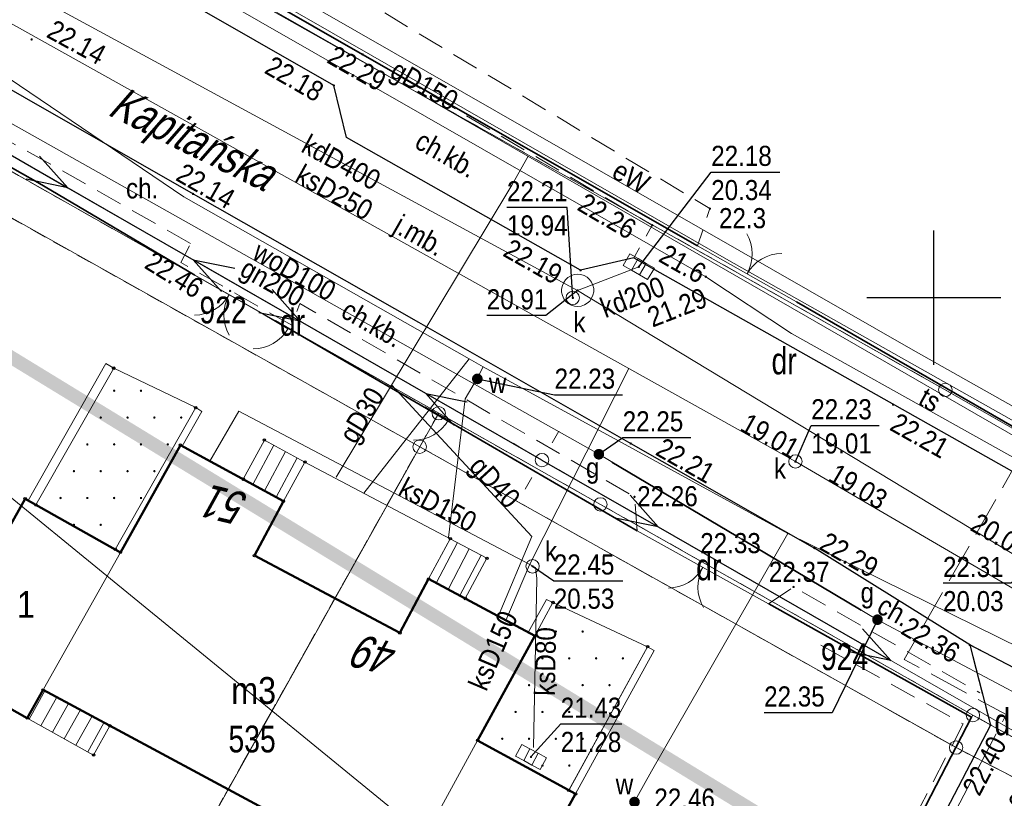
# Model space of a CAD drawing. Header units: metres. Extents: x 6530877 to 6534102, y 6042175 to 6045327.
# Tile 10 of 76: x 6532916 to 6532953, y 6043981 to 6044010. Entities that reach past the tile are written whole.
import ezdxf
from ezdxf.enums import TextEntityAlignment as Align

# ---------------------------------------------------------------- set-up
doc = ezdxf.new("R2010")
doc.units = ezdxf.units.M
doc.header["$MEASUREMENT"] = 0
for name, pattern in [('1.0_0.5', [1.5, 1, -0.5]), ('1.5_0.5', [2, 1.5, -0.5]), ('219-500', [0]), ('egug-500', [1, 0.5, -0.5]), ('otob_500', [0]), ('otof_500', [0]), ('suep_nn_500', [0]), ('suep_wn_500', [0])]:
    doc.linetypes.add(name, pattern=pattern)
doc.layers.get('0').update_dxf_attribs({"color": 2, "linetype": 'CONTINUOUS', "lineweight": 5})
for name, color, linetype in [('202-punkt graniczny', 7, 'CONTINUOUS'), ('210-oznaczenie konturu użytku gruntowego', 7, 'CONTINUOUS'), ('211-numer działki ewidencyjnej', 7, 'CONTINUOUS'), ('218-kontur użytku gruntowego', 7, 'CONTINUOUS'), ('219-działka ewidencyjna', 7, 'CONTINUOUS'), ('238-Punkt adresowy budynku', 7, 'CONTINUOUS'), ('312-budynek ewidencyjny', 7, 'CONTINUOUS'), ('312-oznaczenie budynku ewidencyjnego', 7, 'CONTINUOUS'), ('312-oznaczenie budynku ewidencyjnego-Atr117', 7, 'CONTINUOUS'), ('312-oznaczenie budynku ewidencyjnego-Atr1200', 7, 'CONTINUOUS'), ('320-blok - kondygnacja nadziemna', 7, 'CONTINUOUS'), ('352-schody', 7, 'CONTINUOUS'), ('994-Nazwa ulicy', 7, 'CONTINUOUS'), ('brama', 7, 'CONTINUOUS'), ('chodnik', 7, 'CONTINUOUS'), ('chodnik-Atr17', 7, 'CONTINUOUS'), ('furtka', 7, 'CONTINUOUS'), ('inny obiekt trwale związany z budynkiem (powierzchnia)', 7, 'CONTINUOUS'), ('inny obiekt zagospodarowania terenu', 7, 'CONTINUOUS'), ('jezdnia', 7, 'CONTINUOUS'), ('jezdnia-Atr17', 7, 'CONTINUOUS'), ('komora podziemna', 7, 'CONTINUOUS'), ('kratka ściekowa', 7, 'CONTINUOUS'), ('krawężnik', 7, 'CONTINUOUS'), ('latarnia', 7, 'CONTINUOUS'), ('obudowa ochronna przewodu', 7, 'CONTINUOUS'), ('ogrodzenie trwałe', 7, 'CONTINUOUS'), ('pikieta naturalna', 7, 'CONTINUOUS'), ('pikieta naturalna-Atr2', 7, 'CONTINUOUS'), ('pikieta sztuczna', 7, 'CONTINUOUS'), ('pikieta sztuczna-Atr2', 7, 'CONTINUOUS'), ('przewód ciepłowniczy - ob. projektowany', 7, 'CONTINUOUS'), ('przewód elektroenergetyczny niskiego napięcia', 7, 'CONTINUOUS'), ('przewód elektroenergetyczny podziemny', 7, 'CONTINUOUS'), ('przewód elektroenergetyczny podziemny-Atr1', 7, 'CONTINUOUS'), ('przewód elektroenergetyczny wysokiego napięcia', 7, 'CONTINUOUS'), ('przewód gazowy', 7, 'CONTINUOUS'), ('przewód gazowy-Atr1', 7, 'CONTINUOUS'), ('przewód kanalizacyjny', 7, 'CONTINUOUS'), ('przewód kanalizacyjny-Atr1', 7, 'CONTINUOUS'), ('przewód telekomunikacyjny podziemny', 7, 'CONTINUOUS'), ('przewód telekomunikacyjny podziemny-Atr1', 7, 'CONTINUOUS'), ('przewód wodociągowy', 7, 'CONTINUOUS'), ('przewód wodociągowy-Atr1', 7, 'CONTINUOUS'), ('Punkt budynku', 7, 'CONTINUOUS'), ('rzędna', 7, 'CONTINUOUS'), ('rzędna-Atr2', 7, 'CONTINUOUS'), ('rzędna-Atr3', 7, 'CONTINUOUS'), ('słup przewodów napowietrznych', 7, 'CONTINUOUS'), ('wjazd do podziemia', 7, 'CONTINUOUS'), ('Wstawianie ramki sekcyjnej z opisem', 7, 'CONTINUOUS'), ('właz do komory lub kanału - okrągły', 7, 'CONTINUOUS'), ('właz do komory lub kanału - okrągły-Atr17', 7, 'CONTINUOUS'), ('zadrzewienie  zakrzewienie', 7, 'CONTINUOUS'), ('Zakres', 7, 'CONTINUOUS'), ('zasuwa lub zawór', 7, 'CONTINUOUS'), ('zasuwa lub zawór-Atr17', 7, 'CONTINUOUS'), ('ściana oporowa (poligon)', 7, 'CONTINUOUS')]:
    doc.layers.add(name, color=color, linetype=linetype)
doc.styles.get("Standard").update_dxf_attribs({"font": 'Working1250', "width": 0.75})
doc.linetypes.add('902-500', pattern='A,3.75,0,[1,ksztalty.shx,S=0.5,R=0,X=0,Y=0],3.75', length=7.5)

# ---------------------------------------------------------------- blocks, each defined once
blk = doc.blocks.new('PW02')
at = {"linetype": 'Continuous', "lineweight": 13}
h = blk.add_hatch(color=0, dxfattribs=at)
edge = h.paths.add_edge_path()
edge.add_arc((0, 0), 0.045, 0, 360)
blk = doc.blocks.new('PUNKTBUD')
at = {"color": 0}
blk.add_circle((0, 0), 0.045, dxfattribs=at)
blk = doc.blocks.new('202')
at = {"color": 0, "linetype": 'Continuous', "lineweight": 0}
blk.add_circle((0, 0), 0.25, dxfattribs=at)
blk = doc.blocks.new('PW01')
at = {"linetype": 'Continuous', "lineweight": 13}
h = blk.add_hatch(color=0, dxfattribs=at)
edge = h.paths.add_edge_path()
edge.add_arc((0, 0), 0.045, 0, 360)
blk = doc.blocks.new('US25')
at = {"linetype": 'Continuous', "lineweight": 0}
h = blk.add_hatch(color=0, dxfattribs=at)
edge = h.paths.add_edge_path()
edge.add_arc((0, 0), 0.2, 0, 360)
blk = doc.blocks.new('US15')
at = {"color": 0, "linetype": 'Continuous', "lineweight": 13}
blk.add_circle((0, 0), 0.25, dxfattribs=at)
blk = doc.blocks.new('US22')
at = {"color": 0, "linetype": 'Continuous', "lineweight": 13}
blk.add_circle((0, 0), 0.25, dxfattribs=at)
blk = doc.blocks.new('OK02')
at = {"color": 0, "linetype": 'Continuous', "lineweight": 0}
for centre, start, end in [((-1.5, 0), 0, 60), ((1.5, 0), 120, 180)]:
    blk.add_arc(centre, 1.5, start, end, dxfattribs=at)
blk = doc.blocks.new('US05')
at = {"color": 0, "linetype": 'Continuous', "lineweight": 13}
for p, q in [((-0.525, -0.25), (-0.525, 0.25)), ((-0.525, 0.25), (-0.175, 0.25)), ((-0.175, -0.25), (-0.175, 0.25)), ((-0.175, 0.25), (0.175, 0.25)), ((0.175, -0.25), (0.175, 0.25)), ((0.175, 0.25), (0.525, 0.25)), ((0.525, -0.25), (0.525, 0.25)), ((-0.525, -0.25), (-0.175, -0.25)), ((-0.175, -0.25), (0.175, -0.25)), ((0.175, -0.25), (0.525, -0.25))]:
    blk.add_line(p, q, dxfattribs=at)
blk = doc.blocks.new('SUEP1')
at = {"color": 0, "linetype": 'Continuous'}
for p, q in [((5, 0), (3.5, 0.5)), ((15, 0), (13.5, 0.5)), ((0, 0), (5, 0)), ((5, 0), (3.5, -0.5)), ((5, 0), (15, 0)), ((15, 0), (13.5, -0.5))]:
    blk.add_line(p, q, dxfattribs=at)
blk = doc.blocks.new('SM01')
at = {"color": 0, "linetype": 'Continuous', "lineweight": 13}
for p, q in [((-0.53, 0.531), (-0.883, 0.884)), ((0.531, 0.531), (0.884, 0.884)), ((-0.53, -0.53), (-0.883, -0.883)), ((0.531, -0.53), (0.884, -0.883))]:
    blk.add_line(p, q, dxfattribs=at)
blk.add_circle((0, 0), 0.25, dxfattribs=at)
blk = doc.blocks.new('OK04')
at = {"color": 0, "linetype": 'Continuous', "lineweight": 0}
blk.add_arc((1.5, 0.001), 1.5, 120, 180, dxfattribs=at)
blk = doc.blocks.new('RAMKA500K')
at = {"color": 0}
for p, q in [((147.5, 250), (152.5, 250)), ((150, 247.5), (150, 250)), ((150, 0), (150, 2.5)), ((147.5, 0), (152.5, 0))]:
    blk.add_line(p, q, dxfattribs=at)

msp = doc.modelspace()

# ---------------------------------------------------------------- linework, layer by layer
at = {"layer": '218-kontur użytku gruntowego', "color": 3, "linetype": 'egug-500', "lineweight": 18, "flags": 128}
for points in [[(6532924.78, 6044011.01), (6532950.43, 6043996.56)], [(6532950.43, 6043996.56), (6532924.78, 6044011.01)], [(6532931.54, 6043995.69), (6532915.63, 6044004.69)], [(6532915.63, 6044004.69), (6532931.54, 6043995.69)], [(6532930.83, 6043994.44), (6532913.69, 6044004.04)], [(6532913.69, 6044004.04), (6532930.83, 6043994.44)], [(6532950.43, 6043996.56), (6532974.24, 6043982.95)], [(6532974.24, 6043982.95), (6532950.43, 6043996.56)], [(6532930.83, 6043994.44), (6532931.54, 6043995.69)], [(6532931.54, 6043995.69), (6532930.83, 6043994.44)], [(6532937.57, 6043992.29), (6532931.54, 6043995.69)], [(6532931.54, 6043995.69), (6532937.57, 6043992.29)], [(6532914.76, 6043965.71), (6532930.83, 6043994.44)], [(6532930.83, 6043994.44), (6532914.76, 6043965.71)], [(6532950.83, 6043983.22), (6532930.83, 6043994.44)], [(6532930.83, 6043994.44), (6532950.83, 6043983.22)], [(6532951.46, 6043984.43), (6532937.57, 6043992.29)], [(6532937.57, 6043992.29), (6532951.46, 6043984.43)], [(6532950.83, 6043983.22), (6532951.46, 6043984.43)], [(6532951.46, 6043984.43), (6532950.83, 6043983.22)], [(6532954.92, 6043982.52), (6532951.46, 6043984.43)], [(6532951.46, 6043984.43), (6532954.92, 6043982.52)], [(6532936.13, 6043954.97), (6532950.83, 6043983.22)], [(6532950.83, 6043983.22), (6532936.13, 6043954.97)], [(6532954.31, 6043981.42), (6532950.83, 6043983.22)], [(6532950.83, 6043983.22), (6532954.31, 6043981.42)]]:
    msp.add_lwpolyline(points, dxfattribs=at)
at = {"layer": '219-działka ewidencyjna', "color": 3, "linetype": '219-500', "lineweight": 18, "flags": 128}
for points in [[(6532924.78, 6044011.01), (6532950.43, 6043996.56)], [(6532915.63, 6044004.69), (6532931.54, 6043995.69)], [(6532913.69, 6044004.04), (6532930.83, 6043994.44)], [(6532950.43, 6043996.56), (6532974.24, 6043982.95)], [(6532930.83, 6043994.44), (6532931.54, 6043995.69)], [(6532931.54, 6043995.69), (6532937.57, 6043992.29)], [(6532914.76, 6043965.71), (6532930.83, 6043994.44)], [(6532930.83, 6043994.44), (6532950.83, 6043983.22)], [(6532937.57, 6043992.29), (6532951.46, 6043984.43)], [(6532950.83, 6043983.22), (6532951.46, 6043984.43)], [(6532951.46, 6043984.43), (6532954.92, 6043982.52)], [(6532936.13, 6043954.97), (6532950.83, 6043983.22)], [(6532950.83, 6043983.22), (6532954.31, 6043981.42)]]:
    msp.add_lwpolyline(points, dxfattribs=at)
at = {"layer": '312-budynek ewidencyjny', "color": 7, "linetype": 'Continuous', "lineweight": 50, "flags": 128}
for points in [[(6532919.67, 6043990.5), (6532921.91, 6043994.5)], [(6532921.91, 6043994.5), (6532925.75, 6043992.41)], [(6532912.65, 6043986.32), (6532916.12, 6043992.5)], [(6532916.12, 6043992.5), (6532919.67, 6043990.5)], [(6532925.75, 6043992.41), (6532924.67, 6043990.38)], [(6532924.67, 6043990.38), (6532930.09, 6043987.5)], [(6532930.09, 6043987.5), (6532931.16, 6043989.51)], [(6532931.16, 6043989.51), (6532935.12, 6043987.39)], [(6532935.12, 6043987.39), (6532932.99, 6043983.49)], [(6532916.2, 6043984.32), (6532912.65, 6043986.32)], [(6532916.79, 6043985.37), (6532916.2, 6043984.32)], [(6532930.1, 6043978.21), (6532916.79, 6043985.37)], [(6532932.99, 6043983.49), (6532936.64, 6043981.49)], [(6532936.64, 6043981.49), (6532933.2, 6043975.2)]]:
    msp.add_lwpolyline(points, dxfattribs=at)
at = {"layer": '320-blok - kondygnacja nadziemna', "color": 7, "linetype": 'Continuous', "lineweight": 18, "flags": 128}
for points in [[(6532919.67, 6043990.5), (6532916.12, 6043992.5), (6532912.65, 6043986.32), (6532916.2, 6043984.32)], [(6532932.99, 6043983.49), (6532929.55, 6043977.19), (6532933.2, 6043975.2), (6532936.64, 6043981.49)]]:
    msp.add_lwpolyline(points, close=True, dxfattribs=at)
at = {"layer": '352-schody', "color": 7, "linetype": 'Continuous', "lineweight": 18, "flags": 128}
for points in [[(6532925.75, 6043992.41), (6532926.55, 6043993.87), (6532925.04, 6043994.69), (6532924.25, 6043993.23)], [(6532925.75, 6043992.41), (6532926.55, 6043993.87), (6532925.04, 6043994.69), (6532924.25, 6043993.23)], [(6532931.16, 6043989.51), (6532932.53, 6043988.78), (6532933.34, 6043990.28), (6532931.97, 6043991.01)], [(6532931.16, 6043989.51), (6532932.53, 6043988.78), (6532933.34, 6043990.28), (6532931.97, 6043991.01)], [(6532916.79, 6043985.37), (6532916.2, 6043984.32), (6532918.67, 6043982.94), (6532919.28, 6043984.03)], [(6532916.79, 6043985.37), (6532916.2, 6043984.32), (6532918.67, 6043982.94), (6532919.28, 6043984.03)]]:
    msp.add_lwpolyline(points, close=True, dxfattribs=at)
for points in [[(6532925.386, 6043994.502), (6532924.603, 6043993.037)], [(6532925.825, 6043994.264), (6532925.041, 6043992.797)], [(6532926.265, 6043994.025), (6532925.48, 6043992.558)], [(6532931.449, 6043989.356), (6532932.235, 6043990.869)], [(6532931.89, 6043989.121), (6532932.676, 6043990.634)], [(6532932.331, 6043988.886), (6532933.118, 6043990.398)], [(6532916.857, 6043985.334), (6532916.269, 6043984.281)], [(6532917.298, 6043985.097), (6532916.706, 6043984.037)], [(6532917.738, 6043984.86), (6532917.142, 6043983.794)], [(6532918.178, 6043984.623), (6532917.579, 6043983.55)], [(6532918.619, 6043984.386), (6532918.015, 6043983.306)], [(6532919.059, 6043984.149), (6532918.452, 6043983.062)]]:
    msp.add_lwpolyline(points, dxfattribs=at)
at = {"layer": 'brama', "color": 7, "linetype": 'otob_500', "lineweight": 18, "flags": 128}
for points in [[(6532941.19, 6044001.93), (6532944.88, 6043999.84)], [(6532924.99, 6043999.38), (6532922.46, 6044000.83)], [(6532943.84, 6043988.58), (6532938.94, 6043991.3)]]:
    msp.add_lwpolyline(points, dxfattribs=at)
at = {"layer": 'chodnik', "color": 7, "linetype": '1.0_0.5', "lineweight": 18, "flags": 128}
for points in [[(6532927.63, 6044007.91), (6532913.04, 6044016.26), (6532911.76, 6044017.02), (6532910.62, 6044018), (6532909.68, 6044019.13), (6532909.03, 6044020.63), (6532908.74, 6044022.09), (6532908.7, 6044023.84), (6532909.26, 6044029.7), (6532910.1, 6044038.12), (6532911.12, 6044046.48), (6532912.64, 6044055.38), (6532913.25, 6044058.21), (6532915.08, 6044057.86), (6532917.31, 6044067.46), (6532921.1, 6044083.29), (6532925.62, 6044099.01), (6532923.83, 6044099.52), (6532925.43, 6044105.51), (6532929.7, 6044120.84), (6532931.91, 6044128.8)], [(6532927.63, 6044007.91), (6532928.1, 6044005.97), (6532936.83, 6044001.02), (6532938.82, 6044001.49), (6532939.5, 6044002.7), (6532928.7, 6044009.07), (6532916.26, 6044016.2)], [(6532922.29, 6044002.02), (6532917.07, 6044004.98), (6532910.8, 6044008.41), (6532910.65, 6044008.43), (6532910.43, 6044008.42), (6532910.25, 6044008.4), (6532910.1, 6044008.29), (6532909.81, 6044007.99), (6532909.55, 6044007.7), (6532909.34, 6044007.45), (6532909.05, 6044007.07), (6532908.84, 6044006.78), (6532908.61, 6044006.44), (6532908.44, 6044006.16), (6532908.23, 6044005.8), (6532908.09, 6044005.54), (6532907.93, 6044005.22), (6532907.77, 6044004.86), (6532907.69, 6044004.67)], [(6532938.94, 6043991.3), (6532938.84, 6043992.57), (6532926.36, 6043999.78), (6532926.06, 6043998.97), (6532921.93, 6044001.31), (6532922.29, 6044002.02)], [(6532943.84, 6043988.58), (6532944.77, 6043989.21), (6532951.72, 6043985.26)]]:
    msp.add_lwpolyline(points, dxfattribs=at)
at = {"layer": 'furtka', "color": 7, "linetype": 'otof_500', "lineweight": 18, "flags": 128}
for points in [[(6532925.92, 6043998.84), (6532924.99, 6043999.38)], [(6532931.9, 6043995.44), (6532931.04, 6043995.93)]]:
    msp.add_lwpolyline(points, dxfattribs=at)
at = {"layer": 'inny obiekt trwale związany z budynkiem (powierzchnia)', "color": 7, "linetype": 'Continuous', "lineweight": 18, "flags": 128}
msp.add_lwpolyline([(6532926.55, 6043993.87), (6532931.97, 6043991.01), (6532931.16, 6043989.51), (6532930.09, 6043987.5), (6532924.67, 6043990.38), (6532925.75, 6043992.41)], close=True, dxfattribs=at)
at = {"layer": 'inny obiekt zagospodarowania terenu', "color": 7, "linetype": '1.0_0.5', "lineweight": 18, "flags": 128}
msp.add_lwpolyline([(6532936.12, 6043955.34), (6532951.1, 6043984.1), (6532945.44, 6043987.23)], dxfattribs=at)
at = {"layer": 'jezdnia', "color": 7, "linetype": '1.5_0.5', "lineweight": 18, "flags": 128}
msp.add_lwpolyline([(6532905.85, 6044006.21), (6532907.04, 6044008.64), (6532907.59, 6044009.35), (6532908.48, 6044009.94), (6532909.73, 6044010.22), (6532911.26, 6044010.02), (6532912.87, 6044009.31), (6532922.38, 6044003.87), (6532930.78, 6043999.09), (6532938.7, 6043994.56), (6532945.55, 6043990.66)], dxfattribs=at)
msp.add_lwpolyline([(6532936.75, 6043954.81), (6532936.13, 6043953.69), (6532935.38, 6043952.3), (6532934.36, 6043950.46), (6532926.22, 6043935.52), (6532924.55, 6043932.44), (6532922.41, 6043928.33), (6532914.6, 6043913.08), (6532906.08, 6043896.58), (6532903.74, 6043895.6), (6532909.04, 6043892.93), (6532908.56, 6043895.04), (6532915.05, 6043907.66), (6532917.18, 6043912.04), (6532917.6, 6043912.86), (6532919.18, 6043915.94), (6532921.53, 6043920.5), (6532922.64, 6043922.67), (6532924.73, 6043926.73), (6532926.96, 6043931.06), (6532928.69, 6043934.23), (6532938.69, 6043952.43), (6532939.07, 6043953.16), (6532940.52, 6043955.86), (6532947.18, 6043968.59), (6532954.56, 6043982.73), (6532957.51, 6043983.83), (6532951.34, 6043987.05), (6532952.11, 6043984.06), (6532944.76, 6043969.95), (6532938, 6043957.1)], close=True, dxfattribs=at)
at = {"layer": 'komora podziemna', "color": 34, "linetype": 'Continuous', "lineweight": 18, "flags": 128}
msp.add_lwpolyline([(6532936.28, 6043999.86), (6532936.2, 6043999.96), (6532936.15, 6044000.08), (6532936.12, 6044000.2), (6532936.12, 6044000.32), (6532936.15, 6044000.45), (6532936.2, 6044000.56), (6532936.27, 6044000.67), (6532936.36, 6044000.75), (6532936.47, 6044000.81), (6532936.59, 6044000.86), (6532936.71, 6044000.87), (6532936.84, 6044000.86), (6532936.96, 6044000.82), (6532937.07, 6044000.76), (6532937.16, 6044000.68), (6532937.24, 6044000.58), (6532937.29, 6044000.46), (6532937.32, 6044000.34), (6532937.32, 6044000.22), (6532937.29, 6044000.09), (6532937.24, 6043999.98), (6532937.17, 6043999.87), (6532937.08, 6043999.79), (6532936.97, 6043999.73), (6532936.85, 6043999.68), (6532936.73, 6043999.67), (6532936.6, 6043999.68), (6532936.48, 6043999.72), (6532936.37, 6043999.78)], close=True, dxfattribs=at)
at = {"layer": 'krawężnik', "color": 7, "linetype": 'Continuous', "lineweight": 25, "flags": 128}
for points in [[(6532927.63, 6044007.91), (6532913.04, 6044016.26)], [(6532905.85, 6044006.21), (6532907.04, 6044008.64), (6532907.59, 6044009.35), (6532908.48, 6044009.94), (6532909.73, 6044010.22), (6532911.26, 6044010.02), (6532912.87, 6044009.31), (6532922.38, 6044003.87), (6532930.78, 6043999.09), (6532938.7, 6043994.56), (6532945.55, 6043990.66)], [(6532938.82, 6044001.49), (6532936.83, 6044001.02), (6532928.1, 6044005.97), (6532927.63, 6044007.91)], [(6532938.82, 6044001.49), (6532955.23, 6043992.22), (6532963.01, 6043987.83)], [(6533025.29, 6043980.67), (6533009.02, 6043977.03), (6533002.69, 6043975.73), (6532999.45, 6043975.19), (6532994.85, 6043974.63), (6532990.45, 6043974.36), (6532985.89, 6043974.33), (6532983.68, 6043974.37), (6532980.67, 6043974.55), (6532977.37, 6043975.11), (6532973.22, 6043976.25), (6532969.1, 6043977.79), (6532964.37, 6043980.1), (6532957.51, 6043983.83), (6532951.34, 6043987.05), (6532945.55, 6043990.66)], [(6532924.73, 6043926.73), (6532926.96, 6043931.06), (6532928.69, 6043934.23), (6532938.69, 6043952.43), (6532939.07, 6043953.16), (6532940.52, 6043955.86), (6532947.18, 6043968.59), (6532954.56, 6043982.73), (6532957.51, 6043983.83), (6532951.34, 6043987.05), (6532952.11, 6043984.06), (6532944.76, 6043969.95), (6532938, 6043957.1), (6532936.75, 6043954.81), (6532936.13, 6043953.69), (6532935.38, 6043952.3), (6532934.36, 6043950.46), (6532926.22, 6043935.52), (6532924.55, 6043932.44), (6532922.41, 6043928.33)]]:
    msp.add_lwpolyline(points, dxfattribs=at)
at = {"layer": 'obudowa ochronna przewodu', "color": 7, "linetype": 'Continuous', "lineweight": 35, "flags": 128}
for points in [[(6532938, 6043993.87), (6532942.63, 6043991.12)], [(6532942.84, 6043990.99), (6532947.29, 6043988.35)]]:
    msp.add_lwpolyline(points, dxfattribs=at)
at = {"layer": 'ogrodzenie trwałe', "color": 7, "linetype": '902-500', "lineweight": 35, "flags": 128}
for points in [[(6532927.15, 6044096.64), (6532926.39, 6044093.39), (6532921.56, 6044076.18), (6532918.02, 6044063.47), (6532913.21, 6044046.26), (6532912.27, 6044034.35), (6532911.4, 6044023.34), (6532912.05, 6044021.89), (6532916.26, 6044016.2), (6532928.7, 6044009.07), (6532941.19, 6044001.93)], [(6532916.59, 6044004.3), (6532912.32, 6044006.71), (6532909.42, 6044006.2), (6532895.05, 6043975.54), (6532902.4, 6043972.03)], [(6532916.59, 6044004.3), (6532922.44, 6044000.84)], [(6532974.3, 6043983), (6532963.4, 6043989.17), (6532944.88, 6043999.84)], [(6532938.94, 6043991.3), (6532925.45, 6043999.14)], [(6532943.85, 6043988.58), (6532951.41, 6043984.35), (6532936.29, 6043955.12), (6532902.4, 6043972.03)]]:
    msp.add_lwpolyline(points, dxfattribs=at)
at = {"layer": 'przewód ciepłowniczy - ob. projektowany', "color": 212, "linetype": '1.5_0.5', "lineweight": 18, "flags": 128}
msp.add_lwpolyline([(6533034.26, 6044093.78), (6533035.75, 6044096.13), (6533039.09, 6044093.93), (6533036.62, 6044090.04), (6533030.99, 6044081.1), (6533025.14, 6044084.81), (6533001.65, 6044048.03), (6532999.26, 6044049.54), (6532997.65, 6044047), (6533000.36, 6044045.25), (6532983.91, 6044019.4), (6532981.36, 6044021.03), (6532963.15, 6043992.64), (6532959.4, 6043995), (6532955.13, 6043997.41), (6532948.9, 6043986.51), (6532952.7, 6043984.45), (6532935.18, 6043951.11), (6532928.34, 6043938.1), (6532930.6, 6043936.93), (6532929.54, 6043934.88), (6532927.29, 6043936.02), (6532906.92, 6043897.01), (6532909.21, 6043895.77), (6532902.51, 6043882.97), (6532891.77, 6043888.56)], dxfattribs=at)
at = {"layer": 'przewód elektroenergetyczny niskiego napięcia', "color": 1, "linetype": 'suep_nn_500', "lineweight": 18, "flags": 128}
for points in [[(6532913.37, 6044006.59), (6532935.39, 6043993.94)], [(6532935.39, 6043993.94), (6532968.26, 6043975.07)]]:
    msp.add_lwpolyline(points, dxfattribs=at)
at = {"layer": 'przewód elektroenergetyczny podziemny', "color": 1, "linetype": 'Continuous', "lineweight": 18, "flags": 128}
msp.add_lwpolyline([(6533064.93, 6043998.88), (6533062.1, 6043998.18), (6533057.6, 6043996.76), (6533054.46, 6043996.16), (6533044.46, 6043994.37), (6533040.94, 6043994.09), (6533036.03, 6043992.43), (6533029.73, 6043990.6), (6533018.69, 6043987.97), (6533005.2, 6043984.48), (6533000.3, 6043983.67), (6532994.74, 6043983.14), (6532985.54, 6043982.32), (6532977.89, 6043983.45), (6532970.76, 6043985.91), (6532949.14, 6043998.09), (6532922.08, 6044013.61), (6532913.9, 6044018.58), (6532913.5, 6044020.2), (6532913.52, 6044020.4)], dxfattribs=at)
at = {"layer": 'przewód elektroenergetyczny wysokiego napięcia', "color": 1, "linetype": 'suep_wn_500', "lineweight": 18, "flags": 128}
msp.add_lwpolyline([(6533078.14, 6043859.67), (6532791.81, 6044093.74)], dxfattribs=at)
at = {"layer": 'przewód gazowy', "color": 52, "linetype": 'Continuous', "lineweight": 18, "flags": 128}
for points in [[(6532908.53, 6044020.43), (6532916.09, 6044016.03), (6532931.38, 6044007.28), (6532945.21, 6043999.32), (6532962.84, 6043989.17), (6532969.07, 6043985.62)], [(6532904.66, 6044003.4), (6532909.2, 6044007.27), (6532911.34, 6044008.89), (6532937.51, 6043994.16), (6532947.9, 6043987.99), (6532957.73, 6043982.76), (6532960.42, 6043980.98), (6532969.12, 6043977.17), (6532978.94, 6043973.69), (6532979.22, 6043973.57), (6532986.97, 6043973.53), (6532987.72, 6043973.57), (6533003.24, 6043975.47), (6533007.89, 6043975.29), (6533008.18, 6043975.2), (6533012.43, 6043976.21), (6533022.75, 6043978.22), (6533027.06, 6043978.37), (6533037, 6043980.4)], [(6532934.87, 6044005.27), (6532934.27, 6044004.19), (6532927.71, 6043993.3)], [(6532933.76, 6043988.11), (6532935.01, 6043991.09), (6532929.78, 6043996.75)]]:
    msp.add_lwpolyline(points, dxfattribs=at)
at = {"layer": 'przewód kanalizacyjny', "color": 34, "linetype": 'Continuous', "lineweight": 18, "flags": 128}
for points in [[(6532910.08, 6044014.9), (6532913.7, 6044012.79), (6532914.2, 6044012.51), (6532915.04, 6044012.03), (6532936.72, 6044000.27), (6532953.81, 6043989.92)], [(6532938.63, 6043997.36), (6532907.82, 6044014.58)], [(6532936.72, 6044000.27), (6532939, 6044001.15)], [(6532938.63, 6043997.36), (6532934.92, 6043990.04)], [(6532944.84, 6043993.89), (6532938.63, 6043997.36)], [(6532923.01, 6043993.9), (6532924.09, 6043995.77), (6532935.15, 6043989.93)], [(6532955.96, 6043987.4), (6532944.84, 6043993.89)], [(6532934.92, 6043990.04), (6532934.04, 6043987.96)], [(6532935.15, 6043989.93), (6532935.2, 6043989.52), (6532935.08, 6043983.22)]]:
    msp.add_lwpolyline(points, dxfattribs=at)
at = {"layer": 'przewód telekomunikacyjny podziemny', "color": 30, "linetype": 'Continuous', "lineweight": 18, "flags": 128}
for points in [[(6533022.06, 6043989.6), (6533018.06, 6043988.29), (6533015.01, 6043987.24), (6533009.51, 6043985.46), (6533005.99, 6043984.2), (6533003.74, 6043983.46), (6533002.77, 6043983.07), (6532997.99, 6043982.58), (6532993.88, 6043982.24), (6532990.07, 6043981.88), (6532985.38, 6043982.2), (6532981, 6043982.61), (6532977.48, 6043983.13), (6532972.74, 6043984.37), (6532971.84, 6043984.77), (6532942.36, 6044001.38), (6532929, 6044009.05), (6532920.36, 6044014.01), (6532915.56, 6044016.88), (6532913.56, 6044018.1), (6532913.16, 6044018.76), (6532913.1, 6044019.17), (6532913.16, 6044019.68)], [(6532914.21, 6044017.67), (6532915.32, 6044015.9), (6532917.08, 6044014.78), (6532924.82, 6044010.32), (6532941.5, 6044000.78), (6532944.69, 6043998.66), (6532957.6, 6043991.45), (6532958.38, 6043991.37)]]:
    msp.add_lwpolyline(points, dxfattribs=at)
at = {"layer": 'przewód wodociągowy', "color": 5, "linetype": 'Continuous', "lineweight": 18, "flags": 128}
for points in [[(6532911.69, 6044010.76), (6532922.04, 6044003.76), (6532932.67, 6043997.72)], [(6532932.67, 6043997.72), (6532928.75, 6043992.71)], [(6532932.67, 6043997.72), (6532933.2, 6043997.42)], [(6532933.2, 6043997.42), (6532932.99, 6043997.01), (6532932.53, 6043996.23), (6532931.9, 6043991.05)], [(6532933.2, 6043997.42), (6532944.56, 6043991.21)], [(6532910.65, 6043927.09), (6532912.47, 6043930.69), (6532916.98, 6043940.46), (6532925.34, 6043955.99), (6532926.01, 6043957.3), (6532936.18, 6043976.44), (6532939.47, 6043982.34), (6532944.56, 6043991.21)], [(6532944.56, 6043991.21), (6532963.75, 6043981.74), (6532973.65, 6043977), (6532987.38, 6043972.04), (6533019.51, 6043978.92), (6533018.38, 6043983.9), (6533017.77, 6043986.4), (6533017.69, 6043987.11)]]:
    msp.add_lwpolyline(points, dxfattribs=at)
at = {"layer": 'rzędna-Atr2', "color": 7, "flags": 128}
for points in [[(6532939, 6044001.15), (6532941.7, 6044004.68), (6532944.264, 6044004.68)], [(6532936.54, 6043999.99), (6532936.33, 6044003.36), (6532934.085, 6044003.36)], [(6532936.72, 6044000.27), (6532935.54, 6043999.33), (6532933.332, 6043999.33)], [(6532932.98, 6043996.97), (6532935.86, 6043996.37), (6532938.397, 6043996.37)], [(6532944.84, 6043993.89), (6532945.43, 6043995.23), (6532947.967, 6043995.23)], [(6532937.51, 6043994.16), (6532938.4, 6043994.78), (6532940.937, 6043994.78)], [(6532935.04, 6043989.98), (6532935.83, 6043989.44), (6532938.399, 6043989.44)], [(6532953.81, 6043989.92), (6532952.87, 6043989.35), (6532950.344, 6043989.35)], [(6532947.9, 6043987.99), (6532946.21, 6043984.52), (6532943.673, 6043984.52)], [(6532934.98, 6043982.87), (6532936.09, 6043984.1), (6532938.367, 6043984.1)]]:
    msp.add_lwpolyline(points, dxfattribs=at)
at = {"layer": 'wjazd do podziemia', "color": 7, "linetype": 'Continuous', "lineweight": 18, "flags": 128}
for points in [[(6532916.52, 6043992.27), (6532919.42, 6043997.37), (6532922.48, 6043995.9), (6532919.48, 6043990.61)], [(6532932.99, 6043983.49), (6532935.12, 6043987.39), (6532935.8, 6043988.63), (6532939.33, 6043986.98), (6532936.39, 6043981.63)]]:
    msp.add_lwpolyline(points, close=True, dxfattribs=at)
at = {"layer": 'Wstawianie ramki sekcyjnej z opisem', "color": 7, "linetype": 'Continuous', "lineweight": 13, "flags": 128}
for points in [[(6532950, 6043997.5), (6532950, 6044002.5)], [(6532947.5, 6044000), (6532952.5, 6044000)]]:
    msp.add_lwpolyline(points, dxfattribs=at)
at = {"layer": 'zadrzewienie  zakrzewienie', "color": 7, "linetype": '1.0_0.5', "lineweight": 18, "flags": 128}
msp.add_lwpolyline([(6532913.21, 6044046.26), (6532912.27, 6044034.35), (6532911.4, 6044023.34), (6532912.05, 6044021.89), (6532916.26, 6044016.2), (6532928.7, 6044009.07), (6532941.19, 6044001.93), (6532941.65, 6044003.32), (6532917.69, 6044017.74), (6532914.39, 6044024.81), (6532914.98, 6044044.24)], close=True, dxfattribs=at)
at = {"layer": 'Zakres', "linetype": '1.0_0.5', "lineweight": 70, "const_width": 0.5}
msp.add_lwpolyline([(6532894.4047, 6044010.7263), (6532901.9047, 6044070.7963), (6532921.4247, 6044144.6363), (6532942.6547, 6044191.9663), (6533112.6947, 6044084.6963), (6533080.6444, 6044033.6409), (6533043.3034, 6044057.7488), (6532987.3747, 6043969.1763), (6532966.8747, 6043966.4363), (6532894.4047, 6044010.7263)], dxfattribs=at)
at = {"layer": 'ściana oporowa (poligon)', "color": 7, "linetype": 'Continuous', "lineweight": 18, "flags": 128}
for points in [[(6532916.23, 6043992.44), (6532919.13, 6043997.54)], [(6532916.23, 6043992.44), (6532919.13, 6043997.54)], [(6532916.52, 6043992.27), (6532919.42, 6043997.37)], [(6532916.52, 6043992.27), (6532919.42, 6043997.37)], [(6532919.13, 6043997.54), (6532919.42, 6043997.37)], [(6532919.13, 6043997.54), (6532919.42, 6043997.37)], [(6532919.48, 6043990.61), (6532922.48, 6043995.9)], [(6532919.48, 6043990.61), (6532922.48, 6043995.9)], [(6532922.48, 6043995.9), (6532922.71, 6043995.75)], [(6532922.48, 6043995.9), (6532922.71, 6043995.75)], [(6532921.97, 6043994.46), (6532922.71, 6043995.75)], [(6532921.97, 6043994.46), (6532922.71, 6043995.75)], [(6532934.88, 6043987.51), (6532935.56, 6043988.74)], [(6532934.88, 6043987.51), (6532935.56, 6043988.74)], [(6532935.12, 6043987.39), (6532935.8, 6043988.63)], [(6532935.12, 6043987.39), (6532935.8, 6043988.63)], [(6532935.56, 6043988.74), (6532935.8, 6043988.63)], [(6532935.56, 6043988.74), (6532935.8, 6043988.63)], [(6532936.39, 6043981.62), (6532939.33, 6043986.98)], [(6532936.39, 6043981.62), (6532939.33, 6043986.98)], [(6532939.57, 6043986.84), (6532939.33, 6043986.98)], [(6532939.57, 6043986.84), (6532939.33, 6043986.98)], [(6532936.64, 6043981.49), (6532939.57, 6043986.84)], [(6532936.64, 6043981.49), (6532939.57, 6043986.84)]]:
    msp.add_lwpolyline(points, dxfattribs=at)

# ---------------------------------------------------------------- block references
at = {"layer": '202-punkt graniczny', "color": 3, "linetype": 'Continuous', "lineweight": 18}
for p in [(6532950.43, 6043996.56), (6532931.54, 6043995.69), (6532930.83, 6043994.44), (6532937.57, 6043992.29), (6532951.46, 6043984.43), (6532950.83, 6043983.22)]:
    msp.add_blockref('202', p, dxfattribs=at)
at = {"layer": 'brama', "color": 7, "linetype": 'Continuous', "lineweight": 18}
for p, rotation in [((6532943.035, 6044000.885), 330.473), ((6532923.725, 6044000.105), 150.182), ((6532941.39, 6043989.94), 150.965)]:
    msp.add_blockref('OK02', p, dxfattribs=dict(at, rotation=rotation))
at = {"layer": 'furtka', "color": 7, "linetype": 'Continuous', "lineweight": 18}
for p, rotation in [((6532925.92, 6043998.84), 149.859), ((6532931.9, 6043995.44), 150.327)]:
    msp.add_blockref('OK04', p, dxfattribs=dict(at, rotation=rotation))
at = {"layer": 'kratka ściekowa', "color": 34, "linetype": 'Continuous', "lineweight": 18}
for p, rotation in [((6532939, 6044001.15), 329.9470000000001), ((6532934.98, 6043982.87), 331.8969999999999)]:
    msp.add_blockref('US05', p, dxfattribs=dict(at, rotation=rotation))
at = {"layer": 'latarnia', "color": 7, "linetype": 'Continuous', "lineweight": 18, "rotation": 284.857}
msp.add_blockref('SM01', (6532935.39, 6043993.94), dxfattribs=at)
at = {"layer": 'pikieta naturalna', "color": 7, "linetype": 'Continuous', "lineweight": 13}
msp.add_blockref('PW01', (6532941.65, 6044003.32), dxfattribs=at)
at = {"layer": 'pikieta sztuczna', "color": 7, "linetype": 'Continuous', "lineweight": 13}
for p in [(6532916.36, 6044009.63), (6532928.7, 6044009.07), (6532927.63, 6044007.91), (6532922.38, 6044003.87), (6532939.5, 6044002.7), (6532936.83, 6044001.02), (6532923.76, 6044000.25), (6532948.48, 6043996.01), (6532938.7, 6043994.56), (6532938.84, 6043992.57), (6532945.55, 6043990.66), (6532941.59, 6043989.7), (6532944.77, 6043989.21), (6532951.34, 6043987.05), (6532952.11, 6043984.06)]:
    msp.add_blockref('PW01', p, dxfattribs=at)
at = {"layer": 'przewód elektroenergetyczny niskiego napięcia', "color": 1, "linetype": 'Continuous', "lineweight": 18}
for p, rotation in [((6532913.37, 6044006.59), 330.124), ((6532935.39, 6043993.94), 150.124), ((6532935.39, 6043993.94), 330.141)]:
    msp.add_blockref('SUEP1', p, dxfattribs=dict(at, rotation=rotation))
at = {"layer": 'Punkt budynku', "color": 5, "linetype": 'Continuous', "lineweight": 18}
for p in [(6532919.42, 6043997.37), (6532922.48, 6043995.9), (6532925.04, 6043994.69), (6532921.91, 6043994.5), (6532926.55, 6043993.87), (6532924.25, 6043993.23), (6532916.12, 6043992.5), (6532916.52, 6043992.27), (6532925.75, 6043992.41), (6532931.97, 6043991.01), (6532919.48, 6043990.61), (6532919.67, 6043990.5), (6532924.67, 6043990.38), (6532933.34, 6043990.28), (6532931.16, 6043989.51), (6532932.53, 6043988.78), (6532935.8, 6043988.63), (6532930.09, 6043987.5), (6532935.12, 6043987.39), (6532939.33, 6043986.98), (6532916.79, 6043985.37), (6532916.2, 6043984.32), (6532919.28, 6043984.03), (6532932.99, 6043983.49), (6532918.67, 6043982.94), (6532936.39, 6043981.63), (6532936.64, 6043981.49)]:
    msp.add_blockref('PUNKTBUD', p, dxfattribs=at)
at = {"layer": 'rzędna', "color": 34, "linetype": 'Continuous', "lineweight": 18}
for p in [(6532939, 6044001.15), (6532939, 6044001.15), (6532936.72, 6044000.27), (6532936.54, 6043999.99)]:
    msp.add_blockref('PW01', p, dxfattribs=at)
at = {"layer": 'rzędna', "color": 30, "linetype": 'Continuous', "lineweight": 18}
msp.add_blockref('PW01', (6532941.5, 6044000.78), dxfattribs=at)
at = {"layer": 'rzędna', "color": 5, "linetype": 'Continuous', "lineweight": 18, "rotation": 329.002}
msp.add_blockref('PW01', (6532932.98, 6043996.97), dxfattribs=at)
at = {"layer": 'rzędna', "color": 52, "linetype": 'Continuous', "lineweight": 18, "rotation": 315.234}
for p in [(6532937.51, 6043994.16), (6532947.9, 6043987.99)]:
    msp.add_blockref('PW01', p, dxfattribs=at)
at = {"layer": 'rzędna', "color": 34, "linetype": 'Continuous', "lineweight": 18}
for p, rotation in [((6532944.84, 6043993.89), 301.587), ((6532944.84, 6043993.89), 149.729), ((6532944.84, 6043993.89), 150.798), ((6532935.04, 6043989.98), 337.12), ((6532934.98, 6043982.87), 331.8969999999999)]:
    msp.add_blockref('PW01', p, dxfattribs=dict(at, rotation=rotation))
at = {"layer": 'słup przewodów napowietrznych', "color": 7, "linetype": 'Continuous', "lineweight": 18}
msp.add_blockref('US15', (6532935.39, 6043993.94), dxfattribs=at)
at = {"layer": 'wjazd do podziemia', "color": 7, "linetype": 'Continuous', "lineweight": 18}
for p in [(6532919.438, 6043996.528), (6532920.438, 6043996.528), (6532918.938, 6043995.528), (6532919.938, 6043995.528), (6532920.938, 6043995.528), (6532921.938, 6043995.528), (6532918.438, 6043994.528), (6532919.438, 6043994.528), (6532920.438, 6043994.528), (6532921.438, 6043994.528), (6532917.938, 6043993.528), (6532918.938, 6043993.528), (6532919.938, 6043993.528), (6532920.938, 6043993.528), (6532917.438, 6043992.528), (6532918.438, 6043992.528), (6532919.438, 6043992.528), (6532920.438, 6043992.528), (6532917.938, 6043991.528), (6532918.938, 6043991.528), (6532935.908, 6043987.548), (6532936.908, 6043987.548), (6532935.408, 6043986.548), (6532936.408, 6043986.548), (6532937.408, 6043986.548), (6532938.408, 6043986.548), (6532934.908, 6043985.548), (6532935.908, 6043985.548), (6532936.908, 6043985.548), (6532937.908, 6043985.548), (6532934.408, 6043984.548), (6532935.408, 6043984.548), (6532936.408, 6043984.548), (6532937.408, 6043984.548), (6532933.908, 6043983.548), (6532934.908, 6043983.548), (6532935.908, 6043983.548), (6532936.908, 6043983.548), (6532935.408, 6043982.548), (6532936.408, 6043982.548)]:
    msp.add_blockref('PW02', p, dxfattribs=at)
at = {"layer": 'Wstawianie ramki sekcyjnej z opisem', "color": 7, "linetype": 'Continuous', "lineweight": 13}
for p in [(6532800, 6044000), (6532800, 6043750)]:
    msp.add_blockref('RAMKA500K', p, dxfattribs=at)
at = {"layer": 'właz do komory lub kanału - okrągły', "color": 7, "linetype": 'Continuous', "lineweight": 18}
msp.add_blockref('US22', (6532936.54, 6043999.99), dxfattribs=at)
for p, rotation in [((6532944.84, 6043993.89), 301.587), ((6532935.04, 6043989.98), 337.12)]:
    msp.add_blockref('US22', p, dxfattribs=dict(at, rotation=rotation))
at = {"layer": 'zasuwa lub zawór', "color": 5, "linetype": 'Continuous', "lineweight": 18}
for p, rotation in [((6532932.98, 6043996.97), 329.002), ((6532938.84, 6043981.19), 334.51)]:
    msp.add_blockref('US25', p, dxfattribs=dict(at, rotation=rotation))
at = {"layer": 'zasuwa lub zawór', "color": 52, "linetype": 'Continuous', "lineweight": 18, "rotation": 315.234}
for p in [(6532937.51, 6043994.16), (6532947.9, 6043987.99)]:
    msp.add_blockref('US25', p, dxfattribs=at)

# ---------------------------------------------------------------- texts
at = {"layer": '210-oznaczenie konturu użytku gruntowego', "color": 3, "linetype": 'Continuous', "lineweight": 18, "width": 0.79}
for p in [(6532925.62, 6043998.58), (6532941.14, 6043989.46), (6532952.26, 6043983.68)]:
    msp.add_text('dr', height=1, dxfattribs=at).set_placement(p)
msp.add_text('dr', height=1, dxfattribs=at).set_placement((6532944.42, 6043997.64), align=Align.MIDDLE_CENTER)
at = {"layer": '211-numer działki ewidencyjnej', "color": 3, "linetype": 'Continuous', "lineweight": 18, "width": 0.79}
for s, p in [('922', (6532922.62, 6044000.04)), ('924', (6532945.79, 6043987.11))]:
    msp.add_text(s, height=1, dxfattribs=at).set_placement(p, align=Align.TOP_LEFT)
at = {"layer": '238-Punkt adresowy budynku', "color": 7, "linetype": 'Continuous', "lineweight": 25, "oblique": 15, "width": 0.79}
for s, p in [('51', (6532923.65, 6043992.24)), ('49', (6532929.25, 6043986.65))]:
    msp.add_text(s, height=1.25, rotation=166.152, dxfattribs=at).set_placement(p, align=Align.MIDDLE_CENTER)
at = {"layer": '312-oznaczenie budynku ewidencyjnego', "color": 7, "linetype": 'Continuous', "lineweight": 18, "width": 0.79}
msp.add_text('535', height=1, dxfattribs=at).set_placement((6532923.7, 6043984.04), align=Align.TOP_LEFT)
at = {"layer": '312-oznaczenie budynku ewidencyjnego-Atr117', "color": 7, "width": 0.9}
msp.add_text('m3', height=1, dxfattribs=at).set_placement((6532924.64, 6043984.85), align=Align.CENTER)
at = {"layer": '312-oznaczenie budynku ewidencyjnego-Atr1200', "color": 7, "width": 0.9}
msp.add_text('1', height=1, dxfattribs=at).set_placement((6532916.15, 6043988.56), align=Align.MIDDLE_CENTER)
at = {"layer": '994-Nazwa ulicy', "color": 7, "linetype": 'Continuous', "lineweight": 25, "oblique": 15, "width": 0.79}
msp.add_text('Kapitańska', height=1.25, rotation=333.83042, dxfattribs=at).set_placement((6532922.3596, 6044005.9551), align=Align.MIDDLE_CENTER)
at = {"layer": 'chodnik-Atr17', "color": 7, "width": 0.9}
for s, rotation, p in [('ch.kb.', 330.447, (6532930.59, 6044005.62)), ('ch.kb.', 329.984, (6532927.84, 6043999.31)), ('ch.', -29.612, (6532947.82, 6043988.29))]:
    msp.add_text(s, height=0.75, rotation=rotation, dxfattribs=at).set_placement(p)
msp.add_text('ch.', height=0.75, dxfattribs=at).set_placement((6532919.88, 6044003.7))
at = {"layer": 'jezdnia-Atr17', "color": 7, "width": 0.9}
msp.add_text('j.mb.', height=0.75, rotation=330.358, dxfattribs=at).set_placement((6532929.79, 6044002.48))
at = {"layer": 'pikieta naturalna-Atr2', "color": 7, "width": 0.9}
msp.add_text('22.3', height=0.75, dxfattribs=at).set_placement((6532941.99, 6044003.34), align=Align.TOP_LEFT)
at = {"layer": 'pikieta sztuczna-Atr2', "color": 7, "width": 0.9}
for s, rotation, p in [('22.14', -28.74, (6532916.87, 6044009.74)), ('22.14', 330.229, (6532921.69, 6044004.4)), ('22.46', -31.706, (6532920.52, 6044001.13)), ('22.21', 330.345, (6532939.58, 6043994.16)), ('22.29', 330.358, (6532945.68, 6043990.64)), ('22.36', -30.493, (6532948.73, 6043987.49)), ('22.40', 62.484, (6532951.7, 6043981.37)), ('22.40', 62.439, (6532952.59, 6043979.24))]:
    msp.add_text(s, height=0.75, rotation=rotation, dxfattribs=at).set_placement(p)
for s, rotation, p in [('22.29', 330.181, (6532927.7, 6044009.44)), ('22.18', 330.217, (6532925.37, 6044009.05)), ('22.26', -30.533, (6532937.04, 6044003.94)), ('22.19', 330.446, (6532934.26, 6044002.23)), ('22.21', 330.538, (6532948.68, 6043995.74))]:
    msp.add_text(s, height=0.75, rotation=rotation, dxfattribs=at).set_placement(p, align=Align.TOP_LEFT)
for s, p in [('22.26', (6532938.94, 6043992.22)), ('22.33', (6532941.29, 6043990.47))]:
    msp.add_text(s, height=0.75, dxfattribs=at).set_placement(p)
msp.add_text('22.37', height=0.75, dxfattribs=at).set_placement((6532943.85, 6043990.15), align=Align.TOP_LEFT)
at = {"layer": 'przewód elektroenergetyczny podziemny-Atr1', "color": 1, "width": 0.9}
msp.add_text('eW', height=0.75, rotation=330.164, dxfattribs=at).set_placement((6532937.94, 6044004.51))
at = {"layer": 'przewód gazowy-Atr1', "color": 40, "width": 0.9}
for s, rotation, p in [('gD150', -29.781, (6532929.67, 6044008.26)), ('gD30', 58.936, (6532928.43, 6043994.5)), ('gD40', -47.261, (6532932.63, 6043993.66))]:
    msp.add_text(s, height=0.75, rotation=rotation, dxfattribs=at).set_placement(p)
msp.add_text('gn200', height=0.75, rotation=-29.373, dxfattribs=at).set_placement((6532924.44, 6044001.51), align=Align.TOP_LEFT)
at = {"layer": 'przewód kanalizacyjny-Atr1', "color": 34, "width": 0.9}
for s, rotation, p in [('kdD400', -28.477, (6532926.54, 6044005.79)), ('ksD150', 67.068, (6532932.97, 6043985.43))]:
    msp.add_text(s, height=0.75, rotation=rotation, dxfattribs=at).set_placement(p, align=Align.MIDDLE_LEFT)
for s, rotation, p in [('ksD250', -29.201, (6532926.13, 6044004.35)), ('kd200', 21.104, (6532937.75, 6043999.23)), ('ksD150', -27.835, (6532929.98, 6043992.66))]:
    msp.add_text(s, height=0.75, rotation=rotation, dxfattribs=at).set_placement(p)
msp.add_text('ksD80', height=0.75, rotation=88.909, dxfattribs=at).set_placement((6532935.12, 6043985.16), align=Align.TOP_LEFT)
at = {"layer": 'przewód telekomunikacyjny podziemny-Atr1', "color": 30, "width": 0.9}
msp.add_text('ts', height=0.75, rotation=330.817, dxfattribs=at).set_placement((6532949.37, 6043996.04))
at = {"layer": 'przewód wodociągowy-Atr1', "color": 5, "width": 0.9}
msp.add_text('woD100', height=0.75, rotation=-29.605, dxfattribs=at).set_placement((6532924.91, 6044002.13), align=Align.TOP_LEFT)
at = {"layer": 'rzędna-Atr2', "color": 34, "width": 0.9}
for s, p in [('22.18', (6532941.7, 6044004.688)), ('22.21', (6532934.085, 6044003.368)), ('20.91', (6532933.332, 6043999.338)), ('22.23', (6532945.43, 6043995.238)), ('22.45', (6532935.83, 6043989.448)), ('22.31', (6532950.344, 6043989.357)), ('21.43', (6532936.09, 6043984.107))]:
    msp.add_text(s, height=0.75, dxfattribs=at).set_placement(p, align=Align.BOTTOM_LEFT)
at = {"layer": 'rzędna-Atr2', "color": 30, "width": 0.9}
msp.add_text('21.6', height=0.75, rotation=330.233, dxfattribs=at).set_placement((6532939.88, 6044001.7), align=Align.MIDDLE_LEFT)
at = {"layer": 'rzędna-Atr2', "color": 5, "width": 0.9}
for s, p in [('22.23', (6532935.86, 6043996.378)), ('22.46', (6532939.58, 6043980.718))]:
    msp.add_text(s, height=0.75, dxfattribs=at).set_placement(p, align=Align.BOTTOM_LEFT)
at = {"layer": 'rzędna-Atr2', "color": 40, "width": 0.9}
for s, p in [('22.25', (6532938.4, 6043994.788)), ('22.35', (6532943.673, 6043984.527))]:
    msp.add_text(s, height=0.75, dxfattribs=at).set_placement(p, align=Align.BOTTOM_LEFT)
at = {"layer": 'rzędna-Atr2', "color": 34, "width": 0.9}
for s, rotation, p in [('19.01', -29.196, (6532942.73, 6043995.07)), ('19.03', -30.269, (6532946.02, 6043993.2)), ('20.03', -29.696, (6532951.31, 6043991.35))]:
    msp.add_text(s, height=0.75, rotation=rotation, dxfattribs=at).set_placement(p)
at = {"layer": 'rzędna-Atr3', "color": 34, "width": 0.9}
for s, p in [('20.34', (6532941.7, 6044003.412)), ('19.94', (6532934.085, 6044002.093)), ('19.01', (6532945.43, 6043993.963)), ('20.53', (6532935.83, 6043988.173)), ('20.03', (6532950.344, 6043988.082)), ('21.28', (6532936.09, 6043982.832))]:
    msp.add_text(s, height=0.75, dxfattribs=at).set_placement(p, align=Align.BOTTOM_LEFT)
msp.add_text('21.29', height=0.75, rotation=21.104, dxfattribs=at).set_placement((6532939.51, 6043998.88))
at = {"layer": 'właz do komory lub kanału - okrągły-Atr17', "color": 7, "width": 0.9}
for p in [(6532936.56, 6043998.71), (6532944.04, 6043993.25), (6532935.5, 6043990.16)]:
    msp.add_text('k', height=0.75, dxfattribs=at).set_placement(p)
at = {"layer": 'zasuwa lub zawór-Atr17', "color": 5, "width": 0.9}
for p in [(6532933.41, 6043996.44), (6532938.14, 6043981.48)]:
    msp.add_text('w', height=0.75, dxfattribs=at).set_placement(p)
at = {"layer": 'zasuwa lub zawór-Atr17', "color": 40, "width": 0.9}
for p in [(6532937.03, 6043993.28), (6532947.27, 6043988.63)]:
    msp.add_text('g', height=0.75, dxfattribs=at).set_placement(p)

doc.saveas('drawing.dxf')
